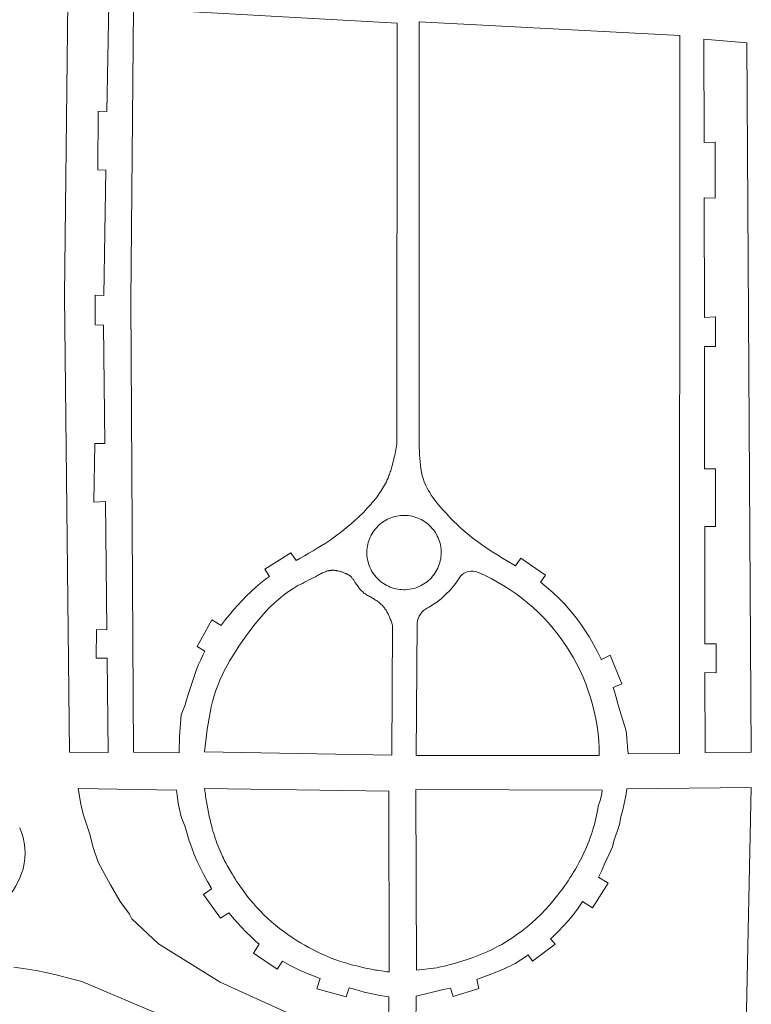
# Model space of a CAD drawing. Header units: metres. Extents: x -15 to 143, y -45 to 47.
# Tile 14 of 41: x 49.14 to 50.69, y 28.93 to 31.02. Entities that reach past the tile are written whole.
import ezdxf

# ---------------------------------------------------------------- set-up
doc = ezdxf.new("R2010")
doc.units = ezdxf.units.M
doc.header["$LTSCALE"] = 0.0125
doc.linetypes.add('STRICHLINIE2', pattern=[0.375, 0.25, -0.125])
doc.layers.add('A_VDK__6', color=4, linetype='STRICHLINIE2')
doc.layers.add('LP_Ü_PLAN', color=7, linetype='Continuous', lineweight=0)

# ---------------------------------------------------------------- blocks, each defined once
blk = doc.blocks.new('Ü_Plan_F')
at = {"layer": 'LP_Ü_PLAN', "color": 253, "lineweight": 0}
for p, q in [((2.3582, 5.5288), (2.3588, 5.5883)), ((2.4452, 5.5843), (2.4414, 5.3573)), ((2.4921, 4.9554), (2.4979, 5.5751)), ((2.4979, 5.5751), (3.0561, 5.5443)), ((2.3517, 4.9663), (2.3582, 5.5288)), ((3.0555, 4.6522), (3.0561, 5.5443)), ((3.6545, 5.5183), (3.1027, 5.5467)), ((3.1027, 5.5467), (3.1027, 4.6527)), ((3.654, 3.997), (3.6545, 5.5183)), ((3.7058, 5.2915), (3.7054, 5.5101)), ((3.7054, 5.5101), (3.7963, 5.5025)), ((3.7963, 5.5025), (3.8053, 4.0001)), ((2.4226, 5.3577), (2.4224, 5.2332)), ((2.4414, 5.3573), (2.4226, 5.3577)), ((3.7294, 5.2923), (3.7058, 5.2915)), ((3.7293, 5.1734), (3.7294, 5.2923)), ((2.4224, 5.2332), (2.4392, 5.2329)), ((2.4392, 5.2329), (2.4347, 4.9674)), ((3.7064, 4.921), (3.7059, 5.1739)), ((3.7059, 5.1739), (3.7293, 5.1734)), ((2.3621, 4), (2.3517, 4.9663)), ((2.4168, 4.9677), (2.4167, 4.9055)), ((2.4347, 4.9674), (2.4168, 4.9677)), ((2.4921, 4.9554), (2.4978, 3.9997)), ((2.4167, 4.9055), (2.4343, 4.9041)), ((2.4343, 4.9041), (2.437, 4.6535)), ((3.7299, 4.9219), (3.7064, 4.921)), ((3.7298, 4.8596), (3.7299, 4.9219)), ((3.7065, 4.859), (3.7298, 4.8596)), ((3.7069, 4.6004), (3.7065, 4.859)), ((2.4154, 4.6535), (2.4134, 4.5295)), ((2.437, 4.6535), (2.4154, 4.6535)), ((3.0555, 4.6522), (3.0547, 4.6483)), ((3.1027, 4.6527), (3.1028, 4.6451)), ((3.0515, 4.6327), (3.0506, 4.6288)), ((3.0523, 4.6366), (3.0515, 4.6327)), ((3.053, 4.6405), (3.0523, 4.6366)), ((3.054, 4.6444), (3.053, 4.6405)), ((3.0547, 4.6483), (3.054, 4.6444)), ((3.1028, 4.6451), (3.1031, 4.6376)), ((3.1031, 4.6376), (3.1034, 4.6301)), ((3.1034, 4.6301), (3.1037, 4.6226)), ((3.0461, 4.6095), (3.0453, 4.6069)), ((3.0469, 4.6134), (3.0461, 4.6095)), ((3.048, 4.6173), (3.0469, 4.6134)), ((3.0489, 4.6211), (3.048, 4.6173)), ((3.0498, 4.6249), (3.0489, 4.6211)), ((3.0506, 4.6288), (3.0498, 4.6249)), ((3.1037, 4.6226), (3.1044, 4.6152)), ((3.1044, 4.6152), (3.1051, 4.6079)), ((3.0396, 4.5883), (3.0385, 4.5857)), ((3.0404, 4.5908), (3.0396, 4.5883)), ((3.0413, 4.5935), (3.0404, 4.5908)), ((3.0422, 4.5961), (3.0413, 4.5935)), ((3.043, 4.5988), (3.0422, 4.5961)), ((3.0438, 4.6015), (3.043, 4.5988)), ((3.0445, 4.6042), (3.0438, 4.6015)), ((3.0453, 4.6069), (3.0445, 4.6042)), ((3.1051, 4.6079), (3.1061, 4.6005)), ((3.1061, 4.6005), (3.1074, 4.5933)), ((3.1074, 4.5933), (3.1091, 4.5863)), ((3.73, 4.5999), (3.7069, 4.6004)), ((3.7299, 4.4777), (3.73, 4.5999)), ((3.0312, 4.5692), (3.0292, 4.5656)), ((3.033, 4.5729), (3.0312, 4.5692)), ((3.0348, 4.5767), (3.033, 4.5729)), ((3.0365, 4.5806), (3.0348, 4.5767)), ((3.0375, 4.5831), (3.0365, 4.5806)), ((3.0385, 4.5857), (3.0375, 4.5831)), ((3.1091, 4.5863), (3.111, 4.5794)), ((3.111, 4.5794), (3.1133, 4.5725)), ((3.1133, 4.5725), (3.1157, 4.5666)), ((3.0181, 4.548), (3.0157, 4.5445)), ((3.0205, 4.5514), (3.0181, 4.548)), ((3.0228, 4.5548), (3.0205, 4.5514)), ((3.0251, 4.5583), (3.0228, 4.5548)), ((3.0272, 4.562), (3.0251, 4.5583)), ((3.0292, 4.5656), (3.0272, 4.562)), ((3.1157, 4.5666), (3.1185, 4.5609)), ((3.1185, 4.5609), (3.1214, 4.5552)), ((3.1214, 4.5552), (3.1247, 4.5497)), ((3.1247, 4.5497), (3.1281, 4.5443)), ((2.4134, 4.5295), (2.4383, 4.5312)), ((2.4383, 4.5312), (2.4413, 4.2594)), ((3.0033, 4.5285), (2.9998, 4.5245)), ((3.0067, 4.5326), (3.0033, 4.5285)), ((3.01, 4.5369), (3.0067, 4.5326)), ((3.0133, 4.5411), (3.01, 4.5369)), ((3.0157, 4.5445), (3.0133, 4.5411)), ((3.1281, 4.5443), (3.1318, 4.5389)), ((3.1318, 4.5389), (3.1357, 4.5336)), ((3.1357, 4.5336), (3.1397, 4.5284)), ((3.1397, 4.5284), (3.1439, 4.5233)), ((2.9815, 4.505), (2.9777, 4.5012)), ((2.9853, 4.5087), (2.9815, 4.505)), ((2.9891, 4.5126), (2.9853, 4.5087)), ((2.9927, 4.5166), (2.9891, 4.5126)), ((2.9962, 4.5204), (2.9927, 4.5166)), ((2.9998, 4.5245), (2.9962, 4.5204)), ((3.1439, 4.5233), (3.1481, 4.5183)), ((3.1481, 4.5183), (3.1524, 4.5134)), ((3.1524, 4.5134), (3.16, 4.5052)), ((3.16, 4.5052), (3.1676, 4.4971)), ((2.9592, 4.4842), (2.9516, 4.4777)), ((2.9665, 4.4908), (2.9592, 4.4842)), ((2.9739, 4.4976), (2.9665, 4.4908)), ((2.9777, 4.5012), (2.9739, 4.4976)), ((3.0184, 4.4819), (3.0215, 4.4845)), ((3.0215, 4.4845), (3.0248, 4.487)), ((3.0248, 4.487), (3.0282, 4.4893)), ((3.0282, 4.4893), (3.0318, 4.4914)), ((3.0318, 4.4914), (3.0354, 4.4933)), ((3.0354, 4.4933), (3.0392, 4.495)), ((3.0392, 4.495), (3.043, 4.4966)), ((3.043, 4.4966), (3.0469, 4.4979)), ((3.0469, 4.4979), (3.0508, 4.499)), ((3.0508, 4.499), (3.0549, 4.5)), ((3.0549, 4.5), (3.0589, 4.5007)), ((3.0589, 4.5007), (3.063, 4.5012)), ((3.063, 4.5012), (3.0671, 4.5014)), ((3.0671, 4.5014), (3.0712, 4.5015)), ((3.0712, 4.5015), (3.0754, 4.5014)), ((3.0754, 4.5014), (3.0795, 4.501)), ((3.0795, 4.501), (3.0835, 4.5004)), ((3.0835, 4.5004), (3.0876, 4.4996)), ((3.0876, 4.4996), (3.0916, 4.4986)), ((3.0916, 4.4986), (3.0955, 4.4974)), ((3.0955, 4.4974), (3.0994, 4.496)), ((3.0994, 4.496), (3.1032, 4.4944)), ((3.1032, 4.4944), (3.1069, 4.4925)), ((3.1069, 4.4925), (3.1105, 4.4905)), ((3.1105, 4.4905), (3.114, 4.4884)), ((3.114, 4.4884), (3.1173, 4.486)), ((3.1173, 4.486), (3.1206, 4.4834)), ((3.1676, 4.4971), (3.1754, 4.4892)), ((3.1754, 4.4892), (3.1834, 4.4815)), ((2.936, 4.4654), (2.928, 4.4593)), ((2.9438, 4.4715), (2.936, 4.4654)), ((2.9516, 4.4777), (2.9438, 4.4715)), ((3.0027, 4.4629), (3.0049, 4.4664)), ((3.0049, 4.4664), (3.0072, 4.4698)), ((3.0072, 4.4698), (3.0098, 4.473)), ((3.0098, 4.473), (3.0125, 4.4761)), ((3.0125, 4.4761), (3.0154, 4.4791)), ((3.0154, 4.4791), (3.0184, 4.4819)), ((3.1206, 4.4834), (3.1237, 4.4807)), ((3.1237, 4.4807), (3.1266, 4.4779)), ((3.1266, 4.4779), (3.1294, 4.4748)), ((3.1294, 4.4748), (3.1321, 4.4717)), ((3.1321, 4.4717), (3.1346, 4.4684)), ((3.1346, 4.4684), (3.1369, 4.465)), ((3.1369, 4.465), (3.139, 4.4614)), ((3.1834, 4.4815), (3.1916, 4.4741)), ((3.1916, 4.4741), (3.1999, 4.4668)), ((3.1999, 4.4668), (3.2084, 4.4598)), ((3.7071, 4.4781), (3.7299, 4.4777)), ((3.7075, 4.2298), (3.7071, 4.4781)), ((2.9036, 4.4423), (2.8952, 4.437)), ((2.9119, 4.4478), (2.9036, 4.4423)), ((2.92, 4.4535), (2.9119, 4.4478)), ((2.928, 4.4593), (2.92, 4.4535)), ((2.9936, 4.44), (2.9946, 4.444)), ((2.9946, 4.444), (2.9958, 4.4479)), ((2.9958, 4.4479), (2.9972, 4.4518)), ((2.9972, 4.4518), (2.9989, 4.4556)), ((2.9989, 4.4556), (3.0007, 4.4593)), ((3.0007, 4.4593), (3.0027, 4.4629)), ((3.139, 4.4614), (3.1409, 4.4578)), ((3.1409, 4.4578), (3.1426, 4.454)), ((3.1426, 4.454), (3.1442, 4.4502)), ((3.1442, 4.4502), (3.1455, 4.4463)), ((3.1455, 4.4463), (3.1466, 4.4424)), ((3.1466, 4.4424), (3.1476, 4.4383)), ((3.2084, 4.4598), (3.2169, 4.4529)), ((3.2169, 4.4529), (3.2257, 4.4463)), ((3.2257, 4.4463), (3.2345, 4.4399)), ((2.7756, 4.3875), (2.8307, 4.422)), ((2.8307, 4.422), (2.8417, 4.4063)), ((2.8777, 4.4264), (2.8688, 4.4213)), ((2.8868, 4.4318), (2.8777, 4.4264)), ((2.8952, 4.437), (2.8868, 4.4318)), ((2.9917, 4.4237), (2.9919, 4.4278)), ((2.9918, 4.4195), (2.9917, 4.4237)), ((2.9919, 4.4278), (2.9922, 4.4319)), ((2.9922, 4.4319), (2.9928, 4.436)), ((2.9928, 4.436), (2.9936, 4.44)), ((3.1476, 4.4383), (3.1483, 4.4343)), ((3.1483, 4.4343), (3.1488, 4.4302)), ((3.1488, 4.4302), (3.149, 4.4261)), ((3.1491, 4.422), (3.1489, 4.4179)), ((3.149, 4.4261), (3.1491, 4.422)), ((3.2345, 4.4399), (3.2436, 4.4337)), ((3.2436, 4.4337), (3.2552, 4.4258)), ((3.2552, 4.4258), (3.2671, 4.4184)), ((2.8505, 4.4112), (2.8417, 4.4063)), ((2.8595, 4.4161), (2.8505, 4.4112)), ((2.8688, 4.4213), (2.8595, 4.4161)), ((2.992, 4.4154), (2.9918, 4.4195)), ((2.9925, 4.4113), (2.992, 4.4154)), ((2.9932, 4.4073), (2.9925, 4.4113)), ((2.9942, 4.4033), (2.9932, 4.4073)), ((2.9953, 4.3993), (2.9942, 4.4033)), ((3.1462, 4.4016), (3.145, 4.3977)), ((3.1472, 4.4056), (3.1462, 4.4016)), ((3.148, 4.4097), (3.1472, 4.4056)), ((3.1486, 4.4137), (3.148, 4.4097)), ((3.1489, 4.4179), (3.1486, 4.4137)), ((3.2671, 4.4184), (3.279, 4.4111)), ((3.279, 4.4111), (3.291, 4.4038)), ((3.291, 4.4038), (3.303, 4.3966)), ((3.3065, 4.3945), (3.3179, 4.4109)), ((3.3179, 4.4109), (3.3698, 4.3748)), ((2.7756, 4.3875), (2.7853, 4.3722)), ((2.8979, 4.3796), (2.9, 4.3805)), ((2.9, 4.3805), (2.9021, 4.3814)), ((2.9021, 4.3814), (2.9044, 4.3823)), ((2.9044, 4.3823), (2.9066, 4.3831)), ((2.9066, 4.3831), (2.9089, 4.3838)), ((2.9089, 4.3838), (2.9111, 4.3843)), ((2.9111, 4.3843), (2.9119, 4.3846)), ((2.9119, 4.3846), (2.9127, 4.3847)), ((2.9127, 4.3847), (2.9136, 4.3848)), ((2.9136, 4.3848), (2.9144, 4.385)), ((2.9144, 4.385), (2.9153, 4.3851)), ((2.9153, 4.3851), (2.9161, 4.3852)), ((2.9161, 4.3852), (2.9169, 4.3853)), ((2.9169, 4.3853), (2.9178, 4.3852)), ((2.9178, 4.3852), (2.9186, 4.3853)), ((2.9186, 4.3853), (2.9195, 4.3853)), ((2.9195, 4.3853), (2.9203, 4.3853)), ((2.9203, 4.3853), (2.9211, 4.3853)), ((2.9211, 4.3853), (2.9219, 4.3852)), ((2.9219, 4.3852), (2.9227, 4.3852)), ((2.9227, 4.3852), (2.9235, 4.3851)), ((2.9235, 4.3851), (2.9243, 4.385)), ((2.9243, 4.385), (2.9251, 4.3849)), ((2.9251, 4.3849), (2.9259, 4.3848)), ((2.9259, 4.3848), (2.9267, 4.3846)), ((2.9267, 4.3846), (2.9275, 4.3845)), ((2.9275, 4.3845), (2.9283, 4.3843)), ((2.9283, 4.3843), (2.929, 4.3841)), ((2.929, 4.3841), (2.9306, 4.3838)), ((2.9306, 4.3838), (2.9322, 4.3835)), ((2.9322, 4.3835), (2.9338, 4.3831)), ((2.9338, 4.3831), (2.9353, 4.3827)), ((2.9353, 4.3827), (2.9368, 4.3822)), ((2.9368, 4.3822), (2.9385, 4.3817)), ((2.9385, 4.3817), (2.9399, 4.3812)), ((2.9399, 4.3812), (2.9413, 4.3806)), ((2.9413, 4.3806), (2.9429, 4.3801)), ((2.9429, 4.3801), (2.9444, 4.3795)), ((2.9966, 4.3954), (2.9953, 4.3993)), ((2.9982, 4.3916), (2.9966, 4.3954)), ((2.9999, 4.3878), (2.9982, 4.3916)), ((3.0018, 4.3842), (2.9999, 4.3878)), ((3.0039, 4.3807), (3.0018, 4.3842)), ((3.0062, 4.3772), (3.0039, 4.3807)), ((3.1381, 4.3827), (3.1359, 4.3792)), ((3.1401, 4.3863), (3.1381, 4.3827)), ((3.1419, 4.39), (3.1401, 4.3863)), ((3.1436, 4.3938), (3.1419, 4.39)), ((3.145, 4.3977), (3.1436, 4.3938)), ((3.303, 4.3966), (3.3065, 4.3945)), ((2.7772, 4.3661), (2.7667, 4.3579)), ((2.7854, 4.3721), (2.7772, 4.3661)), ((2.8551, 4.3576), (2.8596, 4.36)), ((2.8596, 4.36), (2.8642, 4.3622)), ((2.8642, 4.3622), (2.8689, 4.3647)), ((2.8689, 4.3647), (2.8735, 4.3669)), ((2.8735, 4.3669), (2.8781, 4.3693)), ((2.8781, 4.3693), (2.8828, 4.3716)), ((2.8828, 4.3716), (2.8875, 4.3741)), ((2.8875, 4.3741), (2.8895, 4.3753)), ((2.8895, 4.3753), (2.8916, 4.3763)), ((2.8916, 4.3763), (2.8937, 4.3774)), ((2.8937, 4.3774), (2.8958, 4.3786)), ((2.8958, 4.3786), (2.8979, 4.3796)), ((2.9444, 4.3795), (2.9459, 4.3788)), ((2.9459, 4.3788), (2.9469, 4.3784)), ((2.9469, 4.3784), (2.948, 4.3779)), ((2.948, 4.3779), (2.949, 4.3774)), ((2.949, 4.3774), (2.9501, 4.3769)), ((2.9501, 4.3769), (2.951, 4.3763)), ((2.951, 4.3763), (2.9521, 4.3759)), ((2.9521, 4.3759), (2.9531, 4.3753)), ((2.9531, 4.3753), (2.9541, 4.3747)), ((2.9541, 4.3747), (2.9551, 4.3742)), ((2.9551, 4.3742), (2.9561, 4.3736)), ((2.9561, 4.3736), (2.9572, 4.373)), ((2.9572, 4.373), (2.958, 4.3718)), ((2.958, 4.3718), (2.959, 4.3705)), ((2.959, 4.3705), (2.96, 4.3693)), ((2.96, 4.3693), (2.9609, 4.368)), ((2.9609, 4.368), (2.9619, 4.3668)), ((2.9619, 4.3668), (2.9629, 4.3655)), ((2.9629, 4.3655), (2.9638, 4.3642)), ((2.9638, 4.3642), (2.9647, 4.3629)), ((2.9647, 4.3629), (2.9656, 4.3616)), ((2.9656, 4.3616), (2.9666, 4.3603)), ((2.9666, 4.3603), (2.9674, 4.359)), ((2.9674, 4.359), (2.9687, 4.3572)), ((3.0087, 4.3739), (3.0062, 4.3772)), ((3.0114, 4.3708), (3.0087, 4.3739)), ((3.0142, 4.3678), (3.0114, 4.3708)), ((3.0171, 4.3649), (3.0142, 4.3678)), ((3.0202, 4.3622), (3.0171, 4.3649)), ((3.0235, 4.3596), (3.0202, 4.3622)), ((3.0268, 4.3573), (3.0235, 4.3596)), ((3.1193, 4.3611), (3.116, 4.3587)), ((3.1224, 4.3638), (3.1193, 4.3611)), ((3.1254, 4.3666), (3.1224, 4.3638)), ((3.1283, 4.3695), (3.1254, 4.3666)), ((3.131, 4.3726), (3.1283, 4.3695)), ((3.1336, 4.3759), (3.131, 4.3726)), ((3.1359, 4.3792), (3.1336, 4.3759)), ((3.1902, 4.3727), (3.1802, 4.3583)), ((3.3698, 4.3748), (3.3591, 4.3601)), ((3.3591, 4.3601), (3.3614, 4.3584)), ((2.7465, 4.3403), (2.7368, 4.3311)), ((2.7564, 4.3492), (2.7465, 4.3403)), ((2.7667, 4.3579), (2.7564, 4.3492)), ((2.8154, 4.3326), (2.8261, 4.3404)), ((2.8261, 4.3404), (2.8371, 4.3475)), ((2.8371, 4.3475), (2.8415, 4.3502)), ((2.8415, 4.3502), (2.8459, 4.3527)), ((2.8459, 4.3527), (2.8506, 4.3552)), ((2.8506, 4.3552), (2.8551, 4.3576)), ((2.9687, 4.3572), (2.97, 4.3554)), ((2.97, 4.3554), (2.9712, 4.3536)), ((2.9712, 4.3536), (2.9724, 4.3518)), ((2.9724, 4.3518), (2.9737, 4.3499)), ((2.9737, 4.3499), (2.975, 4.3481)), ((2.975, 4.3481), (2.9764, 4.3464)), ((2.9764, 4.3464), (2.9777, 4.3447)), ((2.9777, 4.3447), (2.9791, 4.3431)), ((2.9791, 4.3431), (2.9806, 4.3416)), ((2.9806, 4.3416), (2.9822, 4.3402)), ((2.9822, 4.3402), (2.9839, 4.3386)), ((2.9839, 4.3386), (2.9856, 4.3371)), ((3.0303, 4.3551), (3.0268, 4.3573)), ((3.0339, 4.3531), (3.0303, 4.3551)), ((3.0376, 4.3513), (3.0339, 4.3531)), ((3.0414, 4.3496), (3.0376, 4.3513)), ((3.0453, 4.3482), (3.0414, 4.3496)), ((3.0492, 4.347), (3.0453, 4.3482)), ((3.0532, 4.346), (3.0492, 4.347)), ((3.0573, 4.3452), (3.0532, 4.346)), ((3.0613, 4.3446), (3.0573, 4.3452)), ((3.0654, 4.3443), (3.0613, 4.3446)), ((3.0696, 4.3441), (3.0654, 4.3443)), ((3.0737, 4.3442), (3.0696, 4.3441)), ((3.0778, 4.3445), (3.0737, 4.3442)), ((3.0819, 4.345), (3.0778, 4.3445)), ((3.0859, 4.3457), (3.0819, 4.345)), ((3.09, 4.3466), (3.0859, 4.3457)), ((3.0939, 4.3477), (3.09, 4.3466)), ((3.0978, 4.349), (3.0939, 4.3477)), ((3.1016, 4.3506), (3.0978, 4.349)), ((3.1054, 4.3523), (3.1016, 4.3506)), ((3.109, 4.3542), (3.1054, 4.3523)), ((3.1126, 4.3564), (3.109, 4.3542)), ((3.116, 4.3587), (3.1126, 4.3564)), ((3.1689, 4.3442), (3.1574, 4.333)), ((3.1802, 4.3583), (3.1689, 4.3442)), ((3.3614, 4.3584), (3.3724, 4.3498)), ((3.3724, 4.3498), (3.3856, 4.3385)), ((3.3856, 4.3385), (3.3982, 4.3265)), ((2.7274, 4.3215), (2.7182, 4.3117)), ((2.7368, 4.3311), (2.7274, 4.3215)), ((2.7953, 4.3155), (2.8051, 4.3244)), ((2.8051, 4.3244), (2.8154, 4.3326)), ((2.9856, 4.3371), (2.9875, 4.3359)), ((2.9875, 4.3359), (2.9893, 4.3346)), ((2.9893, 4.3346), (2.9913, 4.3334)), ((2.9913, 4.3334), (2.9933, 4.3321)), ((2.9933, 4.3321), (2.9954, 4.331)), ((2.9954, 4.331), (2.9974, 4.3299)), ((2.9974, 4.3299), (2.9995, 4.3288)), ((2.9995, 4.3288), (3.0015, 4.3276)), ((3.0015, 4.3276), (3.0036, 4.3265)), ((3.0036, 4.3265), (3.0055, 4.3252)), ((3.0055, 4.3252), (3.0075, 4.3241)), ((3.0075, 4.3241), (3.0095, 4.3229)), ((3.0095, 4.3229), (3.0114, 4.3215)), ((3.0114, 4.3215), (3.0133, 4.3202)), ((3.0133, 4.3202), (3.0152, 4.3189)), ((3.0152, 4.3189), (3.0171, 4.3175)), ((3.0171, 4.3175), (3.0187, 4.316)), ((3.1487, 4.3247), (3.1377, 4.3162)), ((3.1574, 4.333), (3.1487, 4.3247)), ((3.3982, 4.3265), (3.4103, 4.314)), ((2.7093, 4.3015), (2.7008, 4.2912)), ((2.7182, 4.3117), (2.7093, 4.3015)), ((2.7676, 4.2865), (2.7764, 4.2966)), ((2.7764, 4.2966), (2.7857, 4.3063)), ((2.7857, 4.3063), (2.7953, 4.3155)), ((3.0187, 4.316), (3.0205, 4.3145)), ((3.0205, 4.3145), (3.0222, 4.3129)), ((3.0222, 4.3129), (3.0239, 4.3113)), ((3.0239, 4.3113), (3.0252, 4.3099)), ((3.0252, 4.3099), (3.0265, 4.3084)), ((3.0265, 4.3084), (3.0278, 4.3069)), ((3.0278, 4.3069), (3.0289, 4.3054)), ((3.0289, 4.3054), (3.0301, 4.3037)), ((3.0301, 4.3037), (3.0312, 4.3021)), ((3.0312, 4.3021), (3.0323, 4.3005)), ((3.0323, 4.3005), (3.0334, 4.2988)), ((3.0334, 4.2988), (3.0343, 4.2971)), ((3.0343, 4.2971), (3.0353, 4.2954)), ((3.1237, 4.3074), (3.1206, 4.3059)), ((3.131, 4.3121), (3.1237, 4.3074)), ((3.1377, 4.3162), (3.131, 4.3121)), ((3.4103, 4.314), (3.4218, 4.3007)), ((3.4218, 4.3007), (3.4328, 4.2871)), ((2.6321, 4.224), (2.6632, 4.2801)), ((2.6632, 4.2801), (2.6829, 4.2682)), ((2.6925, 4.2807), (2.6842, 4.2698)), ((2.7008, 4.2912), (2.6925, 4.2807)), ((2.7504, 4.2656), (2.7589, 4.2761)), ((2.7589, 4.2761), (2.7676, 4.2865)), ((3.0353, 4.2954), (3.0362, 4.2937)), ((3.0362, 4.2937), (3.0373, 4.2915)), ((3.0373, 4.2915), (3.0384, 4.2892)), ((3.0384, 4.2892), (3.0393, 4.2869)), ((3.0393, 4.2869), (3.0403, 4.2847)), ((3.0403, 4.2847), (3.0413, 4.2824)), ((3.0413, 4.2824), (3.0421, 4.2802)), ((3.0421, 4.2802), (3.0429, 4.2779)), ((3.0429, 4.2779), (3.0438, 4.2756)), ((3.0438, 4.2756), (3.0446, 4.2732)), ((3.4328, 4.2871), (3.4433, 4.273)), ((2.4196, 4.2595), (2.4189, 4.1992)), ((2.4413, 4.2594), (2.4196, 4.2595)), ((2.683, 4.2681), (2.6829, 4.2682)), ((2.6842, 4.2698), (2.683, 4.2681)), ((2.7343, 4.2439), (2.7422, 4.2548)), ((2.7422, 4.2548), (2.7504, 4.2656)), ((3.0445, 3.9936), (3.0462, 4.2686)), ((3.0446, 4.2732), (3.0454, 4.271)), ((3.0454, 4.271), (3.0462, 4.2686)), ((3.0959, 3.9931), (3.0981, 4.2734)), ((3.4433, 4.273), (3.4533, 4.2584)), ((3.4533, 4.2584), (3.4628, 4.2435)), ((2.7205, 4.2243), (2.7274, 4.2341)), ((2.7274, 4.2341), (2.7343, 4.2439)), ((3.4628, 4.2435), (3.4717, 4.2282)), ((2.6321, 4.224), (2.6486, 4.2137)), ((2.6485, 4.2137), (2.6445, 4.2058)), ((2.7077, 4.2042), (2.714, 4.2142)), ((2.714, 4.2142), (2.7205, 4.2243)), ((3.4717, 4.2282), (3.4802, 4.2126)), ((3.731, 4.2293), (3.7075, 4.2298)), ((3.731, 4.1682), (3.731, 4.2293)), ((2.4189, 4.1992), (2.442, 4.1994)), ((2.442, 4.1994), (2.4442, 3.9991)), ((2.6399, 4.1956), (2.6354, 4.1855)), ((2.6445, 4.2058), (2.6399, 4.1956)), ((2.6959, 4.1838), (2.7016, 4.1941)), ((2.7016, 4.1941), (2.7077, 4.2042)), ((3.4802, 4.2126), (3.4881, 4.1969)), ((3.4881, 4.1969), (3.4883, 4.1966)), ((3.4883, 4.1966), (3.5071, 4.2058)), ((3.5071, 4.2058), (3.5313, 4.145)), ((2.6313, 4.1751), (2.6274, 4.1647)), ((2.6354, 4.1855), (2.6313, 4.1751)), ((2.6852, 4.1628), (2.6904, 4.1734)), ((2.6904, 4.1734), (2.6959, 4.1838)), ((2.6237, 4.1541), (2.6202, 4.1435)), ((2.6274, 4.1647), (2.6237, 4.1541)), ((2.676, 4.1414), (2.6804, 4.1522)), ((2.6804, 4.1522), (2.6852, 4.1628)), ((3.7079, 3.9994), (3.7076, 4.1687)), ((3.7076, 4.1687), (3.731, 4.1682)), ((2.6167, 4.1329), (2.6133, 4.1221)), ((2.6202, 4.1435), (2.6167, 4.1329)), ((2.6683, 4.1191), (2.672, 4.1305)), ((2.672, 4.1305), (2.676, 4.1414)), ((3.5313, 4.145), (3.5135, 4.1369)), ((3.5135, 4.1369), (3.514, 4.1346)), ((3.514, 4.1346), (3.5169, 4.1255)), ((2.61, 4.1112), (2.6068, 4.1005)), ((2.6133, 4.1221), (2.61, 4.1112)), ((2.6651, 4.1075), (2.6683, 4.1191)), ((3.5169, 4.1255), (3.5196, 4.1164)), ((3.5196, 4.1164), (3.522, 4.1071)), ((2.5987, 4.079), (2.6068, 4.1005)), ((2.6598, 4.0842), (2.6623, 4.096)), ((2.6623, 4.096), (2.6651, 4.1075)), ((3.522, 4.1071), (3.5242, 4.0978)), ((3.5242, 4.0978), (3.5274, 4.0882)), ((3.5274, 4.0882), (3.5305, 4.0788)), ((2.5947, 4.0336), (2.5987, 4.079)), ((2.6556, 4.0603), (2.6576, 4.0723)), ((2.6576, 4.0723), (2.6598, 4.0842)), ((3.5305, 4.0788), (3.5339, 4.0681)), ((3.5339, 4.0681), (3.5381, 4.0546)), ((2.6522, 4.0363), (2.6539, 4.0484)), ((2.6539, 4.0484), (2.6556, 4.0603)), ((3.5381, 4.0546), (3.5394, 4.0499)), ((3.5394, 4.0499), (3.5411, 4.0404)), ((2.5944, 3.9986), (2.5947, 4.0336)), ((2.6508, 4.0242), (2.6522, 4.0363)), ((3.5411, 4.0404), (3.5425, 4.0284)), ((3.5425, 4.0284), (3.5432, 4.0211)), ((2.6477, 4.0004), (2.6508, 4.0242)), ((3.5432, 4.0211), (3.5439, 4.0111)), ((3.5439, 4.0111), (3.5453, 3.9964)), ((2.4442, 3.9991), (2.3621, 4)), ((2.4978, 3.9997), (2.5944, 3.9986)), ((2.6477, 4.0004), (3.0445, 3.9936)), ((3.0959, 3.9931), (3.4839, 3.9927)), ((3.5453, 3.9964), (3.654, 3.997)), ((3.8053, 4.0001), (3.7079, 3.9994)), ((2.3859, 3.8901), (2.3805, 3.923)), ((2.5887, 3.9198), (2.3805, 3.923)), ((2.6478, 3.9227), (2.6486, 3.9178)), ((3.0385, 3.9176), (2.6478, 3.9227)), ((3.5419, 3.9223), (3.5401, 3.9073)), ((3.8057, 3.9253), (3.5419, 3.9223)), ((3.8057, 3.9253), (3.792, 3.2737)), ((2.5904, 3.9085), (2.5887, 3.9198)), ((2.5915, 3.8986), (2.5904, 3.9085)), ((2.6486, 3.9178), (2.6492, 3.914)), ((2.6492, 3.914), (2.6498, 3.9101)), ((2.6498, 3.9101), (2.6504, 3.9063)), ((2.6504, 3.9063), (2.651, 3.9026)), ((2.651, 3.9026), (2.6516, 3.8988)), ((3.0391, 3.5347), (3.0385, 3.9176)), ((3.0956, 3.9206), (3.0965, 3.5383)), ((3.4899, 3.9192), (3.0956, 3.9206)), ((3.4866, 3.8995), (3.4878, 3.906)), ((3.4878, 3.906), (3.4889, 3.9125)), ((3.4889, 3.9125), (3.4899, 3.9189)), ((3.5401, 3.9073), (3.5336, 3.8781)), ((2.3907, 3.8689), (2.3859, 3.8901)), ((2.5925, 3.8922), (2.5915, 3.8986)), ((2.5942, 3.882), (2.5925, 3.8922)), ((2.5958, 3.8758), (2.5942, 3.882)), ((2.6516, 3.8988), (2.6523, 3.895)), ((2.6523, 3.895), (2.6529, 3.8912)), ((2.6529, 3.8912), (2.6535, 3.8874)), ((2.6535, 3.8874), (2.6543, 3.8836)), ((2.6543, 3.8836), (2.6549, 3.8798)), ((2.6549, 3.8798), (2.6557, 3.8759)), ((3.4806, 3.8791), (3.4818, 3.8856)), ((3.4818, 3.8856), (3.4866, 3.8995)), ((2.4045, 3.8283), (2.3907, 3.8689)), ((2.5981, 3.8658), (2.5958, 3.8758)), ((2.5999, 3.8595), (2.5981, 3.8658)), ((2.6067, 3.8421), (2.5999, 3.8595)), ((2.6557, 3.8759), (2.6565, 3.8721)), ((2.6565, 3.8721), (2.6572, 3.8683)), ((2.6572, 3.8683), (2.6581, 3.8645)), ((2.6581, 3.8645), (2.6588, 3.8607)), ((2.6588, 3.8607), (2.6598, 3.8569)), ((3.4751, 3.8533), (3.4766, 3.8597)), ((3.4766, 3.8597), (3.478, 3.8661)), ((3.478, 3.8661), (3.4793, 3.8726)), ((3.4793, 3.8726), (3.4806, 3.8791)), ((3.5294, 3.8633), (3.5266, 3.8468)), ((3.5336, 3.8781), (3.5294, 3.8633)), ((2.6095, 3.8321), (2.6067, 3.8421)), ((2.6598, 3.8569), (2.6607, 3.8531)), ((2.6607, 3.8531), (2.6615, 3.8494)), ((2.6615, 3.8494), (2.6625, 3.8456)), ((2.6625, 3.8456), (2.6635, 3.8417)), ((2.6635, 3.8417), (2.6645, 3.838)), ((2.6645, 3.838), (2.6659, 3.8328)), ((3.4696, 3.8336), (3.4718, 3.8407)), ((3.4718, 3.8407), (3.4735, 3.8471)), ((3.4735, 3.8471), (3.4751, 3.8533)), ((3.5266, 3.8468), (3.522, 3.8319)), ((2.4119, 3.7978), (2.4045, 3.8283)), ((2.6124, 3.8223), (2.6095, 3.8321)), ((2.6156, 3.8125), (2.6124, 3.8223)), ((2.6659, 3.8328), (2.6675, 3.8277)), ((2.6675, 3.8277), (2.6691, 3.8226)), ((2.6691, 3.8226), (2.6708, 3.8175)), ((2.6708, 3.8175), (2.6724, 3.8124)), ((3.4623, 3.8125), (3.4648, 3.8195)), ((3.4648, 3.8195), (3.4674, 3.8265)), ((3.4674, 3.8265), (3.4696, 3.8336)), ((3.522, 3.8319), (3.5155, 3.8143)), ((2.4231, 3.7673), (2.4119, 3.7978)), ((2.6208, 3.7977), (2.6156, 3.8125)), ((2.6264, 3.783), (2.6208, 3.7977)), ((2.6724, 3.8124), (2.6743, 3.8073)), ((2.6743, 3.8073), (2.6761, 3.8024)), ((2.6761, 3.8024), (2.6781, 3.7974)), ((2.6781, 3.7974), (2.6801, 3.7925)), ((3.4538, 3.792), (3.4567, 3.7987)), ((3.4567, 3.7987), (3.4596, 3.8056)), ((3.4596, 3.8056), (3.4623, 3.8125)), ((3.5118, 3.7997), (3.5046, 3.7837)), ((3.5155, 3.8143), (3.5118, 3.7997)), ((2.6327, 3.7686), (2.6264, 3.783)), ((2.6801, 3.7925), (2.6822, 3.7875)), ((2.6822, 3.7875), (2.6844, 3.7827)), ((2.6844, 3.7827), (2.6862, 3.7789)), ((2.6862, 3.7789), (2.688, 3.7752)), ((2.688, 3.7752), (2.6899, 3.7715)), ((3.4439, 3.7719), (3.4473, 3.7784)), ((3.4473, 3.7784), (3.4506, 3.7852)), ((3.4506, 3.7852), (3.4538, 3.792)), ((3.5046, 3.7837), (3.4955, 3.765)), ((2.4324, 3.7488), (2.4231, 3.7673)), ((2.6393, 3.7544), (2.6327, 3.7686)), ((2.6464, 3.7403), (2.6393, 3.7544)), ((2.6899, 3.7715), (2.6918, 3.7677)), ((2.6918, 3.7677), (2.6938, 3.764)), ((2.6938, 3.764), (2.6958, 3.7603)), ((2.6958, 3.7603), (2.6978, 3.7567)), ((2.6978, 3.7567), (2.6999, 3.7531)), ((3.4333, 3.7524), (3.4369, 3.7588)), ((3.4369, 3.7588), (3.4405, 3.7653)), ((3.4405, 3.7653), (3.4439, 3.7719)), ((3.4955, 3.765), (3.489, 3.7494)), ((2.449, 3.7187), (2.4324, 3.7488)), ((2.654, 3.7264), (2.6464, 3.7403)), ((2.6999, 3.7531), (2.7021, 3.7494)), ((2.7021, 3.7494), (2.7042, 3.7459)), ((2.7042, 3.7459), (2.7063, 3.7423)), ((2.7063, 3.7423), (2.7095, 3.7371)), ((2.7095, 3.7371), (2.7127, 3.7319)), ((3.4178, 3.7274), (3.4218, 3.7336)), ((3.4218, 3.7336), (3.4257, 3.7398)), ((3.4257, 3.7398), (3.4295, 3.7461)), ((3.4295, 3.7461), (3.4333, 3.7524)), ((3.489, 3.7494), (3.4824, 3.7352)), ((3.4824, 3.7352), (3.4825, 3.7352)), ((3.4825, 3.7352), (3.5029, 3.7228)), ((2.4697, 3.6836), (2.449, 3.7187)), ((2.6622, 3.7129), (2.654, 3.7264)), ((2.6631, 3.7108), (2.6622, 3.7129)), ((2.7127, 3.7319), (2.716, 3.7268)), ((2.716, 3.7268), (2.7194, 3.7217)), ((2.7194, 3.7217), (2.7227, 3.7167)), ((2.7227, 3.7167), (2.7261, 3.7117)), ((3.4051, 3.7093), (3.4094, 3.7152)), ((3.4094, 3.7152), (3.4136, 3.7213)), ((3.4136, 3.7213), (3.4178, 3.7274)), ((3.4696, 3.6701), (3.5029, 3.7228)), ((2.6459, 3.6988), (2.6631, 3.7108)), ((2.6459, 3.6988), (2.6816, 3.6481)), ((2.7261, 3.7117), (2.7297, 3.7068)), ((2.7297, 3.7068), (2.7332, 3.7018)), ((2.7332, 3.7018), (2.7369, 3.6971)), ((2.7369, 3.6971), (2.7406, 3.6922)), ((2.7406, 3.6922), (2.7445, 3.6875)), ((3.3877, 3.6871), (3.3961, 3.6976)), ((3.3961, 3.6976), (3.4006, 3.7034)), ((3.4006, 3.7034), (3.4051, 3.7093)), ((2.4888, 3.6572), (2.4697, 3.6836)), ((2.7445, 3.6875), (2.7515, 3.6792)), ((2.7515, 3.6792), (2.7587, 3.6711)), ((2.7587, 3.6711), (2.7662, 3.6631)), ((3.3699, 3.667), (3.379, 3.6769)), ((3.379, 3.6769), (3.3877, 3.6871)), ((3.4465, 3.6803), (3.4376, 3.6676)), ((3.4486, 3.6836), (3.4465, 3.6803)), ((3.4486, 3.6836), (3.4696, 3.6701)), ((2.4944, 3.6472), (2.4888, 3.6572)), ((2.6816, 3.6481), (2.6994, 3.6598)), ((2.7074, 3.6502), (2.6994, 3.6598)), ((2.6994, 3.6598), (2.6994, 3.6598)), ((2.7165, 3.6396), (2.7074, 3.6502)), ((2.7662, 3.6631), (2.7739, 3.6555)), ((2.7739, 3.6555), (2.7819, 3.648)), ((3.3509, 3.6478), (3.3606, 3.6572)), ((3.3606, 3.6572), (3.3699, 3.667)), ((3.4283, 3.6553), (3.4186, 3.6434)), ((3.4376, 3.6676), (3.4283, 3.6553)), ((2.5503, 3.5941), (2.4944, 3.6472)), ((2.726, 3.6293), (2.7165, 3.6396)), ((2.7357, 3.6192), (2.726, 3.6293)), ((2.7819, 3.648), (2.7901, 3.6407)), ((2.7901, 3.6407), (2.7984, 3.6336)), ((2.7984, 3.6336), (2.8069, 3.6267)), ((3.3203, 3.6216), (3.3308, 3.63)), ((3.3308, 3.63), (3.3411, 3.6388)), ((3.3411, 3.6388), (3.3509, 3.6478)), ((3.4083, 3.6319), (3.3977, 3.6209)), ((3.4186, 3.6434), (3.4083, 3.6319)), ((2.7458, 3.6095), (2.7357, 3.6192)), ((2.756, 3.6), (2.7458, 3.6095)), ((2.8069, 3.6267), (2.8156, 3.6201)), ((2.8156, 3.6201), (2.8245, 3.6137)), ((2.8245, 3.6137), (2.8335, 3.6075)), ((3.2985, 3.606), (3.3095, 3.6136)), ((3.3095, 3.6136), (3.3203, 3.6216)), ((3.3867, 3.6104), (3.3805, 3.6049)), ((3.3977, 3.6209), (3.3867, 3.6104)), ((2.6812, 3.513), (2.5503, 3.5941)), ((2.7515, 3.5744), (2.7638, 3.5933)), ((2.7638, 3.5933), (2.756, 3.6)), ((2.7637, 3.5932), (2.7638, 3.5933)), ((2.8335, 3.6075), (2.8423, 3.6018)), ((2.8423, 3.6018), (2.8511, 3.5963)), ((2.8511, 3.5963), (2.8601, 3.591)), ((2.8601, 3.591), (2.8692, 3.586)), ((3.257, 3.5823), (3.2672, 3.5876)), ((3.2672, 3.5876), (3.2773, 3.5929)), ((3.2773, 3.5929), (3.2872, 3.5987)), ((3.2872, 3.5987), (3.2985, 3.606)), ((3.3427, 3.5572), (3.3901, 3.593)), ((3.3805, 3.6049), (3.3901, 3.593)), ((2.7515, 3.5744), (2.8019, 3.5401)), ((2.8692, 3.586), (2.8785, 3.5811)), ((2.8785, 3.5811), (2.8877, 3.5765)), ((2.8877, 3.5765), (2.8972, 3.5721)), ((2.8972, 3.5721), (2.9067, 3.568)), ((2.9067, 3.568), (2.9163, 3.564)), ((3.2148, 3.5644), (3.2255, 3.5685)), ((3.2255, 3.5685), (3.2362, 3.5728)), ((3.2362, 3.5728), (3.2466, 3.5774)), ((3.2466, 3.5774), (3.257, 3.5823)), ((3.3295, 3.5681), (3.3054, 3.5524)), ((3.3332, 3.5705), (3.3295, 3.5681)), ((3.3332, 3.5705), (3.3427, 3.5572)), ((2.8019, 3.5401), (2.8133, 3.5576)), ((2.8294, 3.5483), (2.8133, 3.5576)), ((2.8133, 3.5576), (2.8133, 3.5575)), ((2.848, 3.5388), (2.8294, 3.5483)), ((2.9163, 3.564), (2.9259, 3.5603)), ((2.9259, 3.5603), (2.9358, 3.5569)), ((2.9358, 3.5569), (2.941, 3.5553)), ((2.941, 3.5553), (2.9463, 3.5536)), ((2.9463, 3.5536), (2.9514, 3.5521)), ((2.9514, 3.5521), (2.9567, 3.5506)), ((2.9567, 3.5506), (2.962, 3.5491)), ((2.962, 3.5491), (2.9674, 3.5478)), ((2.9674, 3.5478), (2.9727, 3.5464)), ((2.9727, 3.5464), (2.978, 3.5452)), ((3.1479, 3.5452), (3.1557, 3.547)), ((3.1557, 3.547), (3.1633, 3.5489)), ((3.1633, 3.5489), (3.171, 3.5509)), ((3.171, 3.5509), (3.1821, 3.5539)), ((3.1821, 3.5539), (3.1931, 3.5571)), ((3.1931, 3.5571), (3.204, 3.5607)), ((3.204, 3.5607), (3.2148, 3.5644)), ((3.3054, 3.5524), (3.2824, 3.5409)), ((2.2443, 3.5444), (2.2642, 3.542)), ((2.2642, 3.542), (2.2913, 3.5375)), ((2.2913, 3.5375), (2.3123, 3.5336)), ((2.3123, 3.5336), (2.3364, 3.5278)), ((2.3364, 3.5278), (2.3577, 3.5222)), ((2.8671, 3.5302), (2.848, 3.5388)), ((2.8926, 3.5203), (2.8671, 3.5302)), ((2.978, 3.5452), (2.9834, 3.5439)), ((2.9834, 3.5439), (2.9887, 3.5427)), ((2.9887, 3.5427), (2.9941, 3.5417)), ((2.9941, 3.5417), (2.9973, 3.541)), ((2.9973, 3.541), (3.0005, 3.5403)), ((3.0005, 3.5403), (3.0038, 3.5398)), ((3.0038, 3.5398), (3.007, 3.5391)), ((3.007, 3.5391), (3.0103, 3.5386)), ((3.0103, 3.5386), (3.0136, 3.538)), ((3.0136, 3.538), (3.0169, 3.5373)), ((3.0169, 3.5373), (3.023, 3.5368)), ((3.023, 3.5368), (3.0306, 3.5354)), ((3.0306, 3.5354), (3.0338, 3.535)), ((3.0338, 3.535), (3.0391, 3.5347)), ((3.1402, 3.5435), (3.0965, 3.5383)), ((3.1402, 3.5435), (3.1479, 3.5452)), ((3.2528, 3.5288), (3.2258, 3.5191)), ((3.2824, 3.5409), (3.2528, 3.5288)), ((2.3577, 3.5222), (2.3882, 3.5142)), ((2.3882, 3.5142), (2.809, 3.3362)), ((2.8828, 3.4212), (2.6812, 3.513)), ((2.8861, 3.4986), (2.8926, 3.5203)), ((3.2258, 3.5191), (3.2244, 3.5186)), ((3.2285, 3.4995), (3.2244, 3.5186)), ((2.8861, 3.4986), (2.948, 3.4818)), ((2.948, 3.4818), (2.9544, 3.5008)), ((2.9679, 3.4971), (2.9544, 3.5008)), ((2.9863, 3.4918), (2.9679, 3.4971)), ((3.02, 3.4847), (2.9863, 3.4918)), ((3.0385, 3.4818), (3.02, 3.4847)), ((3.0944, 3.342), (3.0959, 3.4831)), ((3.1252, 3.4901), (3.0959, 3.4831)), ((3.1532, 3.497), (3.1252, 3.4901)), ((3.169, 3.5003), (3.1532, 3.497)), ((3.1748, 3.4827), (3.169, 3.5003)), ((3.1748, 3.4827), (3.2285, 3.4995)), ((3.0385, 3.4818), (3.0372, 3.3597))]:
    blk.add_line(p, q, dxfattribs=at)
for centre, major_axis, start_param, end_param in [((3.2142, 4.3511), (0.0228, 0.0228), 0.411265, 1.62439), ((3.0613, 3.9919), (-0.2988, 0.2988), 3.928917, 5.09748), ((3.139, 4.2691), (-0.0291, 0.0291), -0.316551, 0.682828), ((2.1327, 3.7864), (-0.0956, 0.0956), 3.679184, 4.334819), ((2.1278, 3.7883), (-0.0993, 0.0993), 2.52356, 3.674184)]:
    blk.add_ellipse(centre, major_axis=major_axis, ratio=1, start_param=start_param, end_param=end_param, dxfattribs=at)

msp = doc.modelspace()

# ---------------------------------------------------------------- block references
at = {"layer": 'A_VDK__6', "linetype": 'Continuous'}
msp.add_blockref('Ü_Plan_F', (46.8862, 25.4677), dxfattribs=at)

doc.saveas('drawing.dxf')
